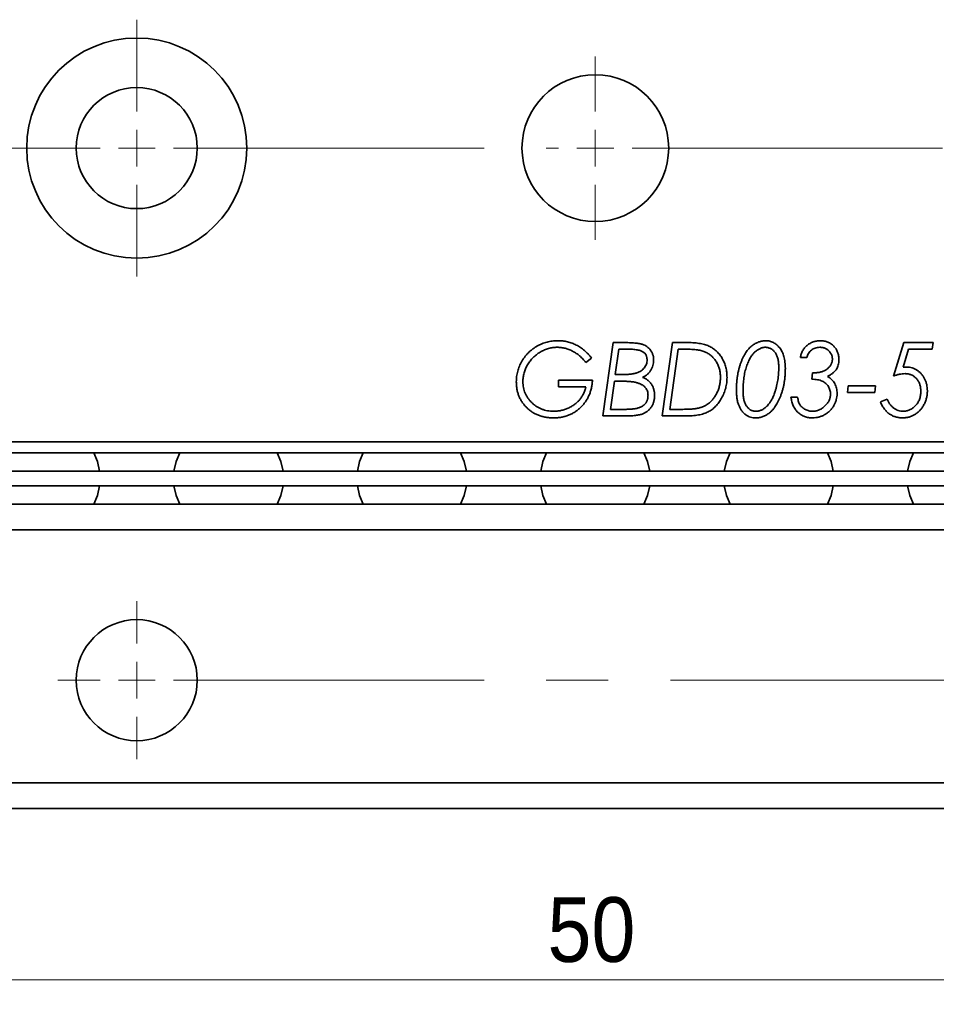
# Model space of a CAD drawing. Header units: millimetres. Extents: x 4 to 194, y 4 to 137.
# Tile 3 of 19: x 34 to 59, y 33 to 60. Entities that reach past the tile are written whole.
import ezdxf

# ---------------------------------------------------------------- set-up
doc = ezdxf.new("R2010")
doc.units = ezdxf.units.MM
doc.header["$LTSCALE"] = 0.666667
doc.linetypes.add('CENTERX2', pattern=[20.32, 12.7, -2.54, 2.54, -2.54])
doc.styles.add('SLDTEXTSTYLE1', font='GOTHIC.TTF', dxfattribs={"width": 0.913})
doc.dimstyles.new('SLDDIMSTYLE0', dxfattribs={"dimtxt": 1.763889, "dimasz": 1.666667, "dimexe": 0, "dimexo": 0.0625, "dimgap": 0.440972, "dimtad": 1, "dimrnd": 1e-09, "dimzin": 12, "dimdsep": 46, "dimtxsty": 'SLDTEXTSTYLE1', "dimsah": 1, "dimcen": 0.09, "dimadec": 0, "dimazin": 3, "dimtfac": 1, "dimtofl": 0, "dimtmove": 0, "dimatfit": 3, "dimfxl": 0, "dimfrac": 2, "dimtolj": 1, "dimtzin": 12, "dimarcsym": 0})

# ---------------------------------------------------------------- blocks, each defined once
blk = doc.blocks.new('_D_2')
at = {"color": 114, "linetype": 'Continuous', "lineweight": 18}
for p, q in [((24.994, 38.348), (24.994, 32.982)), ((74.994, 38.348), (74.994, 32.982)), ((24.994, 33.648), (74.994, 33.648))]:
    blk.add_line(p, q, dxfattribs=at)
for points in [[(24.994, 33.648), (26.66, 33.382), (26.66, 33.915)], [(74.994, 33.648), (73.327, 33.915), (73.327, 33.382)]]:
    blk.add_solid(points, dxfattribs=at)
at = {"color": 114, "linetype": 'Continuous', "lineweight": 18, "insert": (48.69, 35.901), "char_height": 1.7639, "attachment_point": 1, "style": 'SLDTEXTSTYLE1'}
blk.add_mtext('50', dxfattribs=at)
blk = doc.blocks.new('SW_CENTERMARKSYMBOL_1')
at = {"color": 0, "linetype": 'Continuous', "lineweight": 18}
for p, q in [((0, 1), (0, 3.5)), ((25, 1), (25, 3.5)), ((12.5, 1), (12.5, 2.5)), ((0, 0), (0, 0.5)), ((12.5, 0), (12.5, 0.5)), ((25, 0), (25, 0.5)), ((-1, 0), (-3.5, 0)), ((0, 0), (-0.5, 0)), ((0, 0), (0, -0.5)), ((0, 0), (0.5, 0)), ((12.5, 0), (12, 0)), ((12.5, 0), (12.5, -0.5)), ((12.5, 0), (13, 0)), ((25, 0), (24.5, 0)), ((25, 0), (25, -0.5)), ((25, 0), (25.5, 0)), ((26, 0), (28.5, 0)), ((0, -1), (0, -3.5)), ((12.5, -1), (12.5, -2.5)), ((25, -1), (25, -3.5))]:
    blk.add_line(p, q, dxfattribs=at)
at = {"color": 0, "linetype": 'CENTERX2', "lineweight": 18}
for p, q in [((1, 0), (11.5, 0)), ((13.5, 0), (24, 0))]:
    blk.add_line(p, q, dxfattribs=at)
blk = doc.blocks.new('SW_CENTERMARKSYMBOL_2')
at = {"color": 0, "linetype": 'Continuous', "lineweight": 18}
for p, q in [((0, 1), (0, 2.15)), ((25, 1), (25, 2.15)), ((0, 0), (0, 0.5)), ((25, 0), (25, 0.5)), ((-1, 0), (-2.15, 0)), ((0, 0), (-0.5, 0)), ((0, 0), (0, -0.5)), ((0, 0), (0.5, 0)), ((25, 0), (24.5, 0)), ((25, 0), (25, -0.5)), ((25, 0), (25.5, 0)), ((26, 0), (27.15, 0)), ((0, -1), (0, -2.15)), ((25, -1), (25, -2.15))]:
    blk.add_line(p, q, dxfattribs=at)
at = {"color": 0, "linetype": 'CENTERX2', "lineweight": 18}
blk.add_line((1, 0), (24, 0), dxfattribs=at)

msp = doc.modelspace()

# ---------------------------------------------------------------- linework, layer by layer
at = {"color": 7, "linetype": 'Continuous', "lineweight": 35}
for p, q in [((50.1989372, 49.014945), (50.4793859, 51.0149453)), ((50.4793859, 51.0149453), (50.7454116, 51.0149453)), ((51.8143218, 49.014945), (52.0947705, 51.0149453)), ((52.0947705, 51.0149453), (52.5102354, 51.0149453)), ((58.1192101, 50.0994804), (58.4040654, 51.0149453)), ((58.4040654, 51.0149453), (59.1989371, 51.0149453)), ((59.1989371, 51.0149453), (59.1732959, 50.835458)), ((50.6348347, 50.835458), (50.5382801, 50.1483585)), ((52.2502192, 50.835458), (52.0202512, 49.1944323)), ((52.4473346, 50.835458), (52.2502192, 50.835458)), ((58.5342736, 50.835458), (58.3808279, 50.3414678)), ((59.1732959, 50.835458), (58.5342736, 50.835458)), ((49.8912449, 50.5938716), (49.7317898, 50.4764835)), ((55.7630399, 50.6046889), (55.5835526, 50.6046889)), ((55.8912448, 50.0149451), (55.9128794, 50.1944324)), ((55.9128794, 50.1944324), (55.9657641, 50.1928296)), ((48.993809, 49.989304), (49.9168859, 49.989304)), ((48.993809, 49.8098172), (48.993809, 49.989304)), ((50.5122385, 49.9636633), (50.4048667, 49.1944323)), ((50.6901231, 49.9636633), (50.5122385, 49.9636633)), ((49.7373988, 49.8098172), (48.993809, 49.8098172)), ((56.8656038, 49.6559706), (56.8884403, 49.8354579)), ((57.6103955, 49.6559706), (56.8656038, 49.6559706)), ((56.8884403, 49.8354579), (57.6348348, 49.8354579)), ((57.6348348, 49.8354579), (57.6103955, 49.6559706)), ((55.3271423, 49.5277657), (55.5066296, 49.5277657)), ((57.7630398, 49.396756), (57.9469341, 49.4764838)), ((50.4048667, 49.1944323), (50.6929276, 49.1944323)), ((52.0202512, 49.1944323), (52.1957322, 49.1944323)), ((50.7770622, 49.014945), (50.1989372, 49.014945)), ((52.4317098, 49.014945), (51.8143218, 49.014945)), ((25.2938081, 48.3149448), (74.6938099, 48.3149448)), ((74.6938099, 48.0149453), (25.2938081, 48.0149453)), ((67.0538095, 47.5149452), (32.9338086, 47.5149452)), ((67.0538095, 47.114945), (32.9338086, 47.114945)), ((25.6938093, 46.6149449), (74.2938087, 46.6149449)), ((74.2938087, 45.9149451), (25.6938093, 45.9149451)), ((25.6938093, 39.0149447), (74.2938087, 39.0149447)), ((74.2938087, 38.3149459), (25.6938093, 38.3149459))]:
    msp.add_line(p, q, dxfattribs=at)
at = {"color": 7, "linetype": 'Continuous', "lineweight": 35, "flags": 128}
for points in [[(36.4804162, 47.5149452), (36.4203934, 47.7784704), (36.3204588, 48.0149453)], [(38.6671588, 48.0149453), (38.5672242, 47.7784704), (38.5072023, 47.5149452)], [(41.4804161, 47.5149452), (41.4203933, 47.7784704), (41.3204587, 48.0149453)], [(43.6671592, 48.0149453), (43.5672241, 47.7784704), (43.5072022, 47.5149452)], [(46.4804158, 47.5149452), (46.4203937, 47.7784704), (46.320459, 48.0149453)], [(48.6671591, 48.0149453), (48.5672242, 47.7784704), (48.5072021, 47.5149452)], [(51.4804159, 47.5149452), (51.4203938, 47.7784704), (51.3204589, 48.0149453)], [(53.667159, 48.0149453), (53.5672243, 47.7784704), (53.5072022, 47.5149452)], [(56.4804158, 47.5149452), (56.4203939, 47.7784704), (56.3204588, 48.0149453)], [(58.6671593, 48.0149453), (58.5672247, 47.7784704), (58.5072019, 47.5149452)], [(36.3204588, 46.6149449), (36.4203934, 46.8514198), (36.4804162, 47.114945)], [(38.5072023, 47.114945), (38.5672242, 46.8514198), (38.6671588, 46.6149449)], [(41.3204587, 46.6149449), (41.4203933, 46.8514198), (41.4804161, 47.114945)], [(43.5072022, 47.114945), (43.5672241, 46.8514198), (43.6671592, 46.6149449)], [(46.320459, 46.6149449), (46.4203937, 46.8514198), (46.4804158, 47.114945)], [(48.5072021, 47.114945), (48.5672242, 46.8514198), (48.6671591, 46.6149449)], [(51.3204589, 46.6149449), (51.4203938, 46.8514198), (51.4804159, 47.114945)], [(53.5072022, 47.114945), (53.5672243, 46.8514198), (53.667159, 46.6149449)], [(56.3204588, 46.6149449), (56.4203939, 46.8514198), (56.4804158, 47.114945)], [(58.5072019, 47.114945), (58.5672247, 46.8514198), (58.6671593, 46.6149449)]]:
    msp.add_lwpolyline(points, dxfattribs=at)
at = {"color": 7, "linetype": 'Continuous', "lineweight": 35}
for centre, radius in [((37.493809, 56.3149452), 3), ((49.993809, 56.3149452), 2), ((37.493809, 56.3149452), 1.65), ((37.493809, 41.8149452), 1.65)]:
    msp.add_circle(centre, radius, dxfattribs=at)
for points, knots in [([(47.8399628, 49.9436311), (47.840469, 49.9684832), (47.8414751, 50.017879), (47.8481886, 50.0912943), (47.8605333, 50.1633428), (47.8768112, 50.2341653), (47.8977916, 50.3039031), (47.923341, 50.372359), (47.9539867, 50.4394961), (47.9891231, 50.5048924), (48.0282952, 50.5680691), (48.0710805, 50.6283036), (48.1178439, 50.6847759), (48.1674588, 50.7384658), (48.2212806, 50.7879952), (48.2784024, 50.8341294), (48.3386158, 50.8773568), (48.4025253, 50.9162624), (48.4688009, 50.9513279), (48.536437, 50.9824765), (48.6057982, 51.008026), (48.676133, 51.0293567), (48.7479123, 51.0457387), (48.820913, 51.0579911), (48.8953911, 51.0647044), (48.9454528, 51.0657184), (48.9705718, 51.0662272)], [0, 0, 0, 0, 0.0420977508, 0.0836732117, 0.1247303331, 0.1658304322, 0.2066951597, 0.2479983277, 0.2895041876, 0.3316068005, 0.3736656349, 0.4153462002, 0.4566493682, 0.4977836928, 0.5390837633, 0.5804191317, 0.622099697, 0.6645436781, 0.7070454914, 0.7490568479, 0.7905719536, 0.8321517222, 0.873472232, 0.9151988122, 0.9574500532, 1, 1, 1, 1]), ([(48.9705718, 51.0662272), (48.9932835, 51.0657795), (49.0382307, 51.0648933), (49.1050091, 51.0597249), (49.170456, 51.0505522), (49.2343208, 51.0371904), (49.2970212, 51.0208169), (49.3581283, 51.000341), (49.4179602, 50.9763157), (49.4762065, 50.9484574), (49.5332764, 50.9173707), (49.5884383, 50.8817619), (49.642848, 50.8433336), (49.6955928, 50.8009538), (49.7467308, 50.754432), (49.7965271, 50.704503), (49.8454343, 50.6511965), (49.8758369, 50.6131523), (49.8912449, 50.5938714)], [0, 0, 0, 0, 0.0634440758, 0.1255581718, 0.1869658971, 0.2479084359, 0.3077181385, 0.3678804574, 0.4278005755, 0.4877032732, 0.5481402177, 0.6091956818, 0.6709908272, 0.7341436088, 0.7980564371, 0.864001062, 0.9310755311, 1, 1, 1, 1]), ([(50.7454116, 51.0149452), (50.7767961, 51.014768), (50.8367674, 51.0144295), (50.9227921, 51.0125304), (51.0009509, 51.0090554), (51.0712078, 51.0038193), (51.1335337, 50.9977272), (51.1877737, 50.989627), (51.2343255, 50.9808683), (51.2852711, 50.9666462), (51.3407924, 50.9433075), (51.4012163, 50.9081216), (51.4539074, 50.8628867), (51.4921538, 50.8190863), (51.5185012, 50.7806484), (51.5359355, 50.7502454), (51.5508728, 50.7185612), (51.5627702, 50.6853838), (51.5720372, 50.6509285), (51.5788581, 50.6153272), (51.5829676, 50.5783437), (51.5833558, 50.5532836), (51.5835526, 50.5405862)], [0, 0, 0, 0, 0.0856819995, 0.1637257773, 0.2348967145, 0.2992395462, 0.3560514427, 0.4058084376, 0.448924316, 0.4852830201, 0.5500120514, 0.6127895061, 0.6753909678, 0.7387050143, 0.770964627, 0.8024843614, 0.834289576, 0.8664666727, 0.8985713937, 0.9316066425, 0.9653465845, 1, 1, 1, 1]), ([(52.5102353, 51.0149452), (52.5421612, 51.0146941), (52.6041888, 51.0142064), (52.6942695, 51.0088336), (52.7786361, 51.0005948), (52.8572625, 50.9890106), (52.9302912, 50.9745314), (52.997419, 50.9559521), (53.0589927, 50.9347072), (53.1149153, 50.9089633), (53.1667846, 50.8801588), (53.2159535, 50.8480833), (53.2622097, 50.8119212), (53.3063563, 50.7726421), (53.3469488, 50.7289203), (53.3862309, 50.6825781), (53.42213, 50.6318979), (53.4553085, 50.5779537), (53.4851805, 50.5211655), (53.5119197, 50.4623415), (53.5336127, 50.4011993), (53.5524928, 50.3384942), (53.5662675, 50.2734617), (53.5762391, 50.2065659), (53.5824516, 50.1376587), (53.5831818, 50.09108), (53.5835526, 50.0674291)], [0, 0, 0, 0, 0.0586648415, 0.1139776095, 0.1657739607, 0.21440099, 0.2599820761, 0.302494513, 0.3423147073, 0.3795458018, 0.415469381, 0.4512745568, 0.4873077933, 0.5232816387, 0.5597402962, 0.5968514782, 0.6348535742, 0.6737470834, 0.713159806, 0.7527067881, 0.792378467, 0.8322945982, 0.8729708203, 0.9144135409, 0.9565424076, 1, 1, 1, 1]), ([(53.8399628, 49.7136631), (53.8403608, 49.7490609), (53.8411437, 49.8186994), (53.8469293, 49.9214662), (53.8559284, 50.0208017), (53.8690511, 50.1166832), (53.88654, 50.2089556), (53.9067033, 50.2981161), (53.9310722, 50.3838851), (53.9595615, 50.4657217), (53.9905859, 50.5429415), (54.0235121, 50.6150541), (54.0581004, 50.6815843), (54.0949988, 50.7421542), (54.133485, 50.7970665), (54.1740267, 50.846021), (54.2161298, 50.8896929), (54.260316, 50.927433), (54.3059311, 50.9596752), (54.3514553, 50.9886078), (54.3982325, 51.012055), (54.4451069, 51.0319206), (54.4926814, 51.047339), (54.5408682, 51.0579196), (54.5894693, 51.0652935), (54.6221205, 51.0659161), (54.6384404, 51.0662272)], [0, 0, 0, 0, 0.0612829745, 0.1205625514, 0.1781500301, 0.2339347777, 0.2880357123, 0.3407025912, 0.392153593, 0.4423150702, 0.4906606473, 0.5361842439, 0.5795178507, 0.6204011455, 0.6588913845, 0.6955118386, 0.7303395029, 0.7637946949, 0.7959411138, 0.826993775, 0.8570846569, 0.8864134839, 0.9150767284, 0.9435162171, 0.9717680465, 1, 1, 1, 1]), ([(54.6384404, 51.0662272), (54.6570432, 51.0656053), (54.6936801, 51.0643806), (54.7473431, 51.0548566), (54.7987885, 51.0396229), (54.8478051, 51.0179281), (54.8943003, 50.9896537), (54.9390523, 50.9561611), (54.98067, 50.9154098), (55.0203421, 50.8695953), (55.0564641, 50.8179191), (55.0876295, 50.7605403), (55.1146775, 50.6983079), (55.1360981, 50.6305749), (55.1528342, 50.5579449), (55.1647423, 50.4801448), (55.1720015, 50.3972956), (55.1728571, 50.3402809), (55.1732962, 50.3110189)], [0, 0, 0, 0, 0.0539204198, 0.1061926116, 0.1575311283, 0.2092001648, 0.2611384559, 0.3150477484, 0.3709229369, 0.429689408, 0.4906050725, 0.5533485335, 0.6187442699, 0.6870850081, 0.7590443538, 0.8346861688, 0.9151547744, 1, 1, 1, 1]), ([(55.5835526, 50.6046887), (55.5864888, 50.6215706), (55.592274, 50.6548327), (55.6054569, 50.7030624), (55.6230121, 50.7486215), (55.643564, 50.7920654), (55.6687727, 50.8326178), (55.6971144, 50.8710032), (55.730046, 50.9062591), (55.7658073, 50.9393614), (55.8043704, 50.9694224), (55.8455737, 50.9949488), (55.8881524, 51.0172624), (55.9326606, 51.0353733), (55.9790628, 51.0488288), (56.0268421, 51.0589523), (56.0764469, 51.0651222), (56.1101109, 51.0658548), (56.1272225, 51.0662272)], [0, 0, 0, 0, 0.0658315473, 0.1297073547, 0.1917611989, 0.2532821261, 0.3141076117, 0.3749785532, 0.4363644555, 0.4992008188, 0.5621314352, 0.6239343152, 0.6852257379, 0.7466995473, 0.8082482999, 0.870657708, 0.9342545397, 1, 1, 1, 1]), ([(56.1272225, 51.0662272), (56.1452746, 51.0657585), (56.1807085, 51.0648385), (56.2325972, 51.0578086), (56.2820829, 51.046844), (56.3290621, 51.0305804), (56.3734118, 51.0097281), (56.4156242, 50.9846122), (56.4554289, 50.9550054), (56.4918928, 50.9204378), (56.5256112, 50.883046), (56.5551314, 50.8424755), (56.5792872, 50.7988845), (56.600249, 50.7534316), (56.6156812, 50.7049426), (56.6269882, 50.6540079), (56.6332939, 50.6004389), (56.6343146, 50.5639724), (56.6348346, 50.5453939)], [0, 0, 0, 0, 0.0663947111, 0.1303239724, 0.192303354, 0.2525906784, 0.3128159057, 0.3723051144, 0.4330332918, 0.4949093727, 0.5568478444, 0.6180768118, 0.6790192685, 0.7399320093, 0.8019269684, 0.8658241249, 0.9316418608, 1, 1, 1, 1]), ([(48.9561487, 50.88674), (48.9362377, 50.8863419), (48.8964591, 50.8855466), (48.8370996, 50.8795192), (48.7784488, 50.8687841), (48.7201, 50.8549907), (48.6624768, 50.836391), (48.6054511, 50.8139459), (48.5491956, 50.7872885), (48.493735, 50.7570445), (48.4401722, 50.7231997), (48.3889738, 50.686817), (48.3413407, 50.6471359), (48.295687, 50.6057172), (48.2538316, 50.5606937), (48.2147113, 50.5132289), (48.1787597, 50.4630608), (48.1454528, 50.4107741), (48.1159617, 50.3565123), (48.0903785, 50.301022), (48.0679293, 50.2449036), (48.0505888, 50.1872891), (48.0362285, 50.1289242), (48.0269707, 50.0693886), (48.0205379, 50.0090764), (48.0198145, 49.9684881), (48.01945, 49.9480381)], [0, 0, 0, 0, 0.0407102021, 0.0813314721, 0.1218268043, 0.1625589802, 0.2038385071, 0.2455207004, 0.2877855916, 0.3310452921, 0.3746081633, 0.4172716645, 0.4593677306, 0.5013040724, 0.543226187, 0.5849378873, 0.6269985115, 0.6693462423, 0.7116252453, 0.7531640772, 0.7942380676, 0.8350936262, 0.8760912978, 0.9170334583, 0.9581981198, 1, 1, 1, 1]), ([(49.7317898, 50.4764836), (49.7190036, 50.4926494), (49.6936586, 50.5246937), (49.6530054, 50.569911), (49.6110978, 50.6125317), (49.5670599, 50.6517757), (49.5219804, 50.6889161), (49.4746871, 50.7223776), (49.4258124, 50.7530396), (49.3757019, 50.7809478), (49.3244236, 50.8057089), (49.2728806, 50.8274807), (49.2208373, 50.8453839), (49.1686995, 50.8609343), (49.1159259, 50.8725046), (49.0628829, 50.8802449), (49.0096915, 50.8859771), (48.9740596, 50.8864848), (48.9561487, 50.88674)], [0, 0, 0, 0, 0.0680128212, 0.1348165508, 0.200581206, 0.2651894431, 0.329417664, 0.3932620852, 0.4562440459, 0.5197773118, 0.582467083, 0.6441083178, 0.7043290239, 0.7640280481, 0.8235983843, 0.8824451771, 0.9409093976, 1, 1, 1, 1]), ([(50.7966936, 50.8394644), (50.7852091, 50.8393066), (50.7609049, 50.8389728), (50.7224247, 50.8389592), (50.679979, 50.8368757), (50.6503274, 50.8359445), (50.6348346, 50.835458)], [0, 0, 0, 0, 0.2128038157, 0.45034909, 0.7128111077, 1, 1, 1, 1]), ([(51.4040654, 50.5425894), (51.4036271, 50.554889), (51.4027798, 50.5786677), (51.3977798, 50.6132118), (51.3881746, 50.6450404), (51.376259, 50.6749458), (51.3592016, 50.7017534), (51.3391401, 50.726214), (51.3157118, 50.7486384), (51.2876894, 50.7682827), (51.2536471, 50.7855128), (51.2121384, 50.7999989), (51.162577, 50.8120718), (51.1051889, 50.8224242), (51.0396336, 50.830229), (50.9659775, 50.8356752), (50.8840595, 50.8387462), (50.8267443, 50.8392174), (50.7966936, 50.8394644)], [0, 0, 0, 0, 0.0481864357, 0.0931578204, 0.136189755, 0.1781500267, 0.2187856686, 0.2600359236, 0.301839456, 0.3453706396, 0.3935542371, 0.4507927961, 0.5171326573, 0.5931468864, 0.6790341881, 0.7755431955, 0.8823159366, 1, 1, 1, 1]), ([(52.9954116, 50.7581343), (52.9808284, 50.7644331), (52.9499437, 50.777773), (52.898492, 50.7928116), (52.8405179, 50.8065634), (52.7752785, 50.8170478), (52.7032232, 50.8253619), (52.6240973, 50.8312301), (52.5380469, 50.8348336), (52.4783214, 50.8352447), (52.4473346, 50.835458)], [0, 0, 0, 0, 0.0854492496, 0.1809675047, 0.2880465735, 0.4061272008, 0.5364205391, 0.6784686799, 0.8331837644, 1, 1, 1, 1]), ([(53.4040654, 50.0634227), (53.4038069, 50.0833344), (53.4032976, 50.1225608), (53.3977984, 50.1803403), (53.3896061, 50.2361942), (53.3775035, 50.290146), (53.3618679, 50.3421898), (53.3429922, 50.3923807), (53.3210394, 50.4407303), (53.295136, 50.4866577), (53.2670951, 50.5307568), (53.235425, 50.5716442), (53.2020282, 50.6102324), (53.1656915, 50.6455508), (53.1271279, 50.6782661), (53.0857331, 50.7077817), (53.0419696, 50.7349866), (53.0110367, 50.7503658), (52.9954116, 50.7581343)], [0, 0, 0, 0, 0.0700388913, 0.137978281, 0.2040342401, 0.2685582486, 0.3323336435, 0.3950846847, 0.4571119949, 0.5189539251, 0.5804736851, 0.6408102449, 0.7007502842, 0.7598967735, 0.8189180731, 0.8785126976, 0.9386329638, 1, 1, 1, 1]), ([(54.6248186, 50.88674), (54.6139761, 50.8863286), (54.5921511, 50.8855003), (54.5592878, 50.879478), (54.5259331, 50.8703698), (54.4920541, 50.8568701), (54.4578943, 50.8396004), (54.4230204, 50.8189539), (54.3878497, 50.7944103), (54.3521661, 50.7661658), (54.3172127, 50.7331629), (54.2835545, 50.6953894), (54.2513642, 50.6526685), (54.2210295, 50.6046684), (54.1917369, 50.5517539), (54.1642772, 50.49359), (54.1382666, 50.4305917), (54.1139469, 50.362948), (54.0914634, 50.2912765), (54.0724071, 50.2156499), (54.0558538, 50.1368247), (54.0429919, 50.0543945), (54.0317848, 49.968821), (54.0250019, 49.8797486), (54.0203917, 49.7874299), (54.0197678, 49.7247536), (54.01945, 49.6928298)], [0, 0, 0, 0, 0.02231625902, 0.04492037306, 0.06860431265, 0.09342170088, 0.11986185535, 0.14735632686, 0.17680037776, 0.20810774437, 0.2409832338, 0.27564892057, 0.31216722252, 0.35099481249, 0.39247396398, 0.43663126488, 0.48335784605, 0.53276510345, 0.58460269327, 0.63795847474, 0.69329150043, 0.7503893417, 0.80970286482, 0.87095008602, 0.93426915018, 1, 1, 1, 1]), ([(54.993809, 50.3442721), (54.9935136, 50.366182), (54.9929417, 50.4085891), (54.9882051, 50.4701648), (54.9798477, 50.5274486), (54.9682775, 50.5806265), (54.9535996, 50.6296061), (54.9355944, 50.6743231), (54.9143266, 50.7148887), (54.8894579, 50.7508629), (54.8620692, 50.7825746), (54.8331301, 50.8103824), (54.8027867, 50.8343417), (54.770271, 50.8532236), (54.7363124, 50.8682887), (54.7006669, 50.8790337), (54.6632665, 50.8857535), (54.6378016, 50.8864069), (54.6248186, 50.88674)], [0, 0, 0, 0, 0.0893906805, 0.1730168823, 0.2517737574, 0.3254163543, 0.3948845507, 0.460150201, 0.5218206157, 0.5813723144, 0.6381704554, 0.6925107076, 0.7449376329, 0.7954962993, 0.8455117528, 0.896190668, 0.9470742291, 1, 1, 1, 1]), ([(56.1127994, 50.88674), (56.0912141, 50.8858643), (56.0490044, 50.8841519), (55.9881024, 50.8693104), (55.9318613, 50.8449243), (55.8810974, 50.8113416), (55.8372048, 50.7696967), (55.8021163, 50.7208534), (55.7767055, 50.6652318), (55.7676707, 50.6252052), (55.7630398, 50.6046887)], [0, 0, 0, 0, 0.1319674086, 0.2580600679, 0.3810626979, 0.5055260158, 0.6286725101, 0.7493499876, 0.8715241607, 1, 1, 1, 1]), ([(56.4553475, 50.5654259), (56.4550061, 50.5765214), (56.4543372, 50.5982672), (56.4500506, 50.630317), (56.44179, 50.6608267), (56.4310367, 50.6901085), (56.4173696, 50.7182348), (56.3998725, 50.744546), (56.3797932, 50.770032), (56.3566277, 50.7938274), (56.3313696, 50.8156696), (56.3042996, 50.8345776), (56.2760581, 50.8507779), (56.2463283, 50.8641394), (56.2148238, 50.8740803), (56.1819643, 50.8812298), (56.1477797, 50.8857661), (56.1245656, 50.8864124), (56.1127994, 50.88674)], [0, 0, 0, 0, 0.0636076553, 0.1246630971, 0.1848194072, 0.244398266, 0.3032796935, 0.363577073, 0.4251438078, 0.4890226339, 0.5536175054, 0.6162644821, 0.6779785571, 0.7400004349, 0.8026988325, 0.8669617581, 0.9325691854, 1, 1, 1, 1]), ([(50.6889212, 50.1431503), (50.7130939, 50.1433361), (50.7597117, 50.1436944), (50.8270522, 50.1455226), (50.8892877, 50.1492759), (50.9462552, 50.153723), (50.9979358, 50.16033), (51.0444035, 50.1676216), (51.0857187, 50.1768431), (51.1331119, 50.1903299), (51.1857621, 50.2117777), (51.2418477, 50.2443127), (51.2908062, 50.2830441), (51.3312765, 50.3282662), (51.3639146, 50.3776013), (51.3868387, 50.4305372), (51.4018191, 50.4856766), (51.4033131, 50.5235295), (51.4040654, 50.5425894)], [0, 0, 0, 0, 0.0786513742, 0.151681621, 0.2191443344, 0.2814978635, 0.3375481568, 0.3886231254, 0.4344800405, 0.475185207, 0.5488538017, 0.6187574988, 0.6855310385, 0.7510616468, 0.8154177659, 0.8770954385, 0.9381145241, 1, 1, 1, 1]), ([(51.5835526, 50.5405862), (51.5826095, 50.5141916), (51.5807586, 50.4623896), (51.564447, 50.3871444), (51.5388422, 50.31592), (51.5021954, 50.2503627), (51.457762, 50.1906315), (51.4043095, 50.1403619), (51.3447429, 50.0974322), (51.3000452, 50.0774996), (51.2774628, 50.0674291)], [0, 0, 0, 0, 0.1321029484, 0.2592653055, 0.3839458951, 0.5100280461, 0.6342175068, 0.7553740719, 0.8764086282, 1, 1, 1, 1]), ([(55.9657641, 50.1928298), (55.9835388, 50.193096), (56.0183674, 50.1936177), (56.069405, 50.1989276), (56.1178758, 50.207702), (56.1637082, 50.2197034), (56.2068593, 50.2348342), (56.2472352, 50.2538148), (56.284956, 50.2763884), (56.3200376, 50.3017767), (56.3515978, 50.3297927), (56.3793644, 50.3593466), (56.4028415, 50.3905217), (56.4222332, 50.422773), (56.436701, 50.456731), (56.4476846, 50.4915491), (56.4543265, 50.5280477), (56.4550038, 50.5528453), (56.4553475, 50.5654259)], [0, 0, 0, 0, 0.0778926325, 0.1526261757, 0.2246201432, 0.2936271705, 0.360097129, 0.4247798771, 0.4888317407, 0.5525295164, 0.6143184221, 0.6735474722, 0.7299795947, 0.7850968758, 0.8380580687, 0.8913835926, 0.9448951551, 1, 1, 1, 1]), ([(56.6348346, 50.5453939), (56.6339988, 50.5211661), (56.6323746, 50.4740887), (56.6195281, 50.406255), (56.5976786, 50.3439712), (56.572127, 50.2964778), (56.5467173, 50.2614098), (56.5245362, 50.235753), (56.4992997, 50.2105006), (56.4707268, 50.1860551), (56.4388794, 50.1624203), (56.4039892, 50.1393649), (56.3662842, 50.1161728), (56.3393914, 50.1022464), (56.3255398, 50.0950734)], [0, 0, 0, 0, 0.1249665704, 0.2428255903, 0.3546402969, 0.4644210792, 0.5196994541, 0.5778542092, 0.6392544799, 0.7037628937, 0.7717133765, 0.843771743, 0.9195314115, 1, 1, 1, 1]), ([(55.1732962, 50.3110189), (55.1729365, 50.2769538), (55.1722263, 50.2097046), (55.1658326, 50.110158), (55.1566604, 50.0131737), (55.1423481, 49.9189977), (55.1248765, 49.8273712), (55.1032555, 49.7384411), (55.0776615, 49.6521633), (55.0480453, 49.5692413), (55.0158569, 49.4907443), (54.9823128, 49.4172703), (54.9465783, 49.3501614), (54.9099931, 49.2883601), (54.8708162, 49.2331633), (54.8311476, 49.1829508), (54.7887071, 49.1396888), (54.7453549, 49.1016829), (54.7005816, 49.0692534), (54.6552723, 49.0409529), (54.6090212, 49.0174665), (54.5624119, 48.9972931), (54.5144751, 48.9826928), (54.4659909, 48.9719298), (54.4167089, 48.9645678), (54.3835257, 48.9639662), (54.3668058, 48.9636631)], [0, 0, 0, 0, 0.059076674, 0.1166255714, 0.1729547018, 0.2279878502, 0.2817736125, 0.3346945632, 0.386654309, 0.4377912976, 0.4873430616, 0.5337729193, 0.5778097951, 0.6191624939, 0.658233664, 0.6951317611, 0.7300216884, 0.7631858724, 0.7950143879, 0.8258035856, 0.8557419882, 0.8849097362, 0.9137751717, 0.9424915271, 0.9710232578, 1, 1, 1, 1]), ([(54.8896423, 49.66799), (54.8980151, 49.6944986), (54.9148277, 49.7477278), (54.9359946, 49.8290092), (54.9533667, 49.9117128), (54.9685728, 49.9955389), (54.9793885, 50.0809006), (54.9880899, 50.1674404), (54.9928673, 50.2554086), (54.9934933, 50.3144859), (54.993809, 50.3442721)], [0, 0, 0, 0, 0.1213601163, 0.2436912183, 0.3665132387, 0.4902700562, 0.6155327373, 0.7420699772, 0.8699541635, 1, 1, 1, 1]), ([(58.3808282, 50.3414676), (58.3912457, 50.3423892), (58.411009, 50.3441377), (58.4391492, 50.3468311), (58.4641515, 50.3479671), (58.4797859, 50.3481802), (58.4869981, 50.3482785)], [0, 0, 0, 0, 0.294798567, 0.559268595, 0.7966907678, 1, 1, 1, 1]), ([(58.4869981, 50.3482785), (58.5107205, 50.3472789), (58.5581471, 50.3452805), (58.6281233, 50.3289524), (58.6962109, 50.3024081), (58.7620357, 50.2661736), (58.8234898, 50.2200514), (58.8795182, 50.1655459), (58.9281113, 50.1019372), (58.9694851, 50.0307885), (59.0028929, 49.9538489), (59.027717, 49.872633), (59.0423707, 49.7876455), (59.0441769, 49.7297449), (59.0450911, 49.700442)], [0, 0, 0, 0, 0.0749819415, 0.1499067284, 0.2260121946, 0.3056219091, 0.3868244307, 0.4683866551, 0.5521311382, 0.6392294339, 0.7281580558, 0.8169028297, 0.9073361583, 1, 1, 1, 1]), ([(48.8571904, 48.9636631), (48.8202876, 48.9644559), (48.748105, 48.9660067), (48.6426238, 48.9797101), (48.5423393, 49.0010348), (48.4472936, 49.0316183), (48.3574904, 49.0708795), (48.2733334, 49.1193959), (48.1942767, 49.17616), (48.1213506, 49.2412656), (48.0555423, 49.3130239), (47.9979548, 49.3899997), (47.9486365, 49.4711078), (47.9088884, 49.5570623), (47.8777963, 49.6473986), (47.8560164, 49.7422077), (47.8423445, 49.8414698), (47.8407671, 49.9091306), (47.8399628, 49.9436311)], [0, 0, 0, 0, 0.0698689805, 0.1366648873, 0.2011129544, 0.2638276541, 0.3254415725, 0.3864019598, 0.4474755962, 0.5094648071, 0.5712301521, 0.6315834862, 0.6912748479, 0.7506879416, 0.8106023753, 0.8718977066, 0.934680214, 1, 1, 1, 1]), ([(48.01945, 49.9480381), (48.0200376, 49.9206129), (48.0211954, 49.8665744), (48.033533, 49.7872069), (48.051922, 49.7106342), (48.0791987, 49.6374827), (48.1133087, 49.5672901), (48.1552846, 49.5004533), (48.2050402, 49.4369202), (48.2613177, 49.3769067), (48.3234077, 49.3226125), (48.3890298, 49.2744219), (48.4581805, 49.2335943), (48.531096, 49.2010554), (48.6067407, 49.1742781), (48.6861728, 49.1568922), (48.7685553, 49.1449785), (48.8246944, 49.1437658), (48.853184, 49.1431503)], [0, 0, 0, 0, 0.0637312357, 0.1255758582, 0.1863656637, 0.2466007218, 0.3067460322, 0.3675858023, 0.4297749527, 0.4941529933, 0.5586358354, 0.6213170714, 0.6832668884, 0.7449826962, 0.8067641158, 0.869525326, 0.9337863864, 1, 1, 1, 1]), ([(49.9168859, 49.9893041), (49.9136298, 49.9519678), (49.9072454, 49.8787608), (49.887329, 49.7720467), (49.8594359, 49.6707469), (49.822925, 49.5748868), (49.7777179, 49.4847173), (49.7246461, 49.399666), (49.6631039, 49.3200228), (49.5935496, 49.2466628), (49.5177628, 49.1803925), (49.4368522, 49.1221888), (49.3512083, 49.073337), (49.2613383, 49.0327209), (49.1664999, 49.0020754), (49.0674586, 48.9795674), (48.9637315, 48.9660918), (48.8931545, 48.964483), (48.8571904, 48.9636631)], [0, 0, 0, 0, 0.06862539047, 0.13455692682, 0.19854335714, 0.2608813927, 0.32215171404, 0.38304231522, 0.44426035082, 0.50621651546, 0.56794232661, 0.62843450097, 0.68848774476, 0.74827928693, 0.80877987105, 0.87074231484, 0.93413385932, 1, 1, 1, 1]), ([(50.5382802, 50.1483586), (50.5616426, 50.1467935), (50.6117978, 50.1434334), (50.6620674, 50.1432489), (50.6889212, 50.1431503)], [0, 0, 0, 0, 0.4658033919, 1, 1, 1, 1]), ([(51.4297064, 49.5734387), (51.4290087, 49.5936673), (51.4276542, 49.6329327), (51.4151721, 49.6891339), (51.3938997, 49.73992), (51.3694378, 49.7779561), (51.3451288, 49.8050569), (51.324854, 49.8250986), (51.3008404, 49.842578), (51.2752766, 49.8604185), (51.2461459, 49.8755369), (51.2149061, 49.8906237), (51.1807225, 49.9041285), (51.1435706, 49.9166273), (51.1028371, 49.9279949), (51.0576894, 49.9373576), (51.008034, 49.9459824), (50.9534177, 49.9520151), (50.8942408, 49.9571812), (50.8304012, 49.9613793), (50.7618473, 49.9630882), (50.7145626, 49.9634672), (50.6901231, 49.9636631)], [0, 0, 0, 0, 0.0643191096, 0.1248487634, 0.181998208, 0.2388195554, 0.2677273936, 0.2977870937, 0.3293248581, 0.3620957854, 0.3968984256, 0.433591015, 0.4725009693, 0.5137632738, 0.5583096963, 0.6069929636, 0.6604463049, 0.7186481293, 0.7817937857, 0.8495060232, 0.9222160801, 1, 1, 1, 1]), ([(51.2774628, 50.0674291), (51.2900802, 50.0626469), (51.3149892, 50.0532057), (51.3509325, 50.036396), (51.3844077, 50.0166981), (51.4161438, 49.9948901), (51.445512, 49.9705114), (51.4732061, 49.9440311), (51.4977709, 49.9144165), (51.5211721, 49.8833794), (51.5419612, 49.8501466), (51.5599344, 49.8152626), (51.5754018, 49.7788954), (51.5876466, 49.7409107), (51.5973492, 49.7015503), (51.6040045, 49.6606823), (51.6087388, 49.6184216), (51.6090409, 49.5896115), (51.6091936, 49.5750413)], [0, 0, 0, 0, 0.0636292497, 0.1256161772, 0.1868691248, 0.2466237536, 0.3070288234, 0.3667170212, 0.4270432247, 0.4882670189, 0.54995883, 0.6116538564, 0.6731879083, 0.7361307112, 0.7996819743, 0.8641936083, 0.9313182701, 1, 1, 1, 1]), ([(53.5835526, 50.0674291), (53.5830567, 50.042175), (53.5820711, 49.9919767), (53.5752068, 49.9174073), (53.5634868, 49.8443803), (53.5475368, 49.7727205), (53.5265651, 49.7026582), (53.5014178, 49.6338908), (53.4710875, 49.5668592), (53.4369403, 49.5017313), (53.3995298, 49.4394813), (53.3593758, 49.3813925), (53.3174734, 49.3274033), (53.2727541, 49.2785076), (53.2263806, 49.2338196), (53.1776441, 49.1940334), (53.1269636, 49.1585593), (53.0735693, 49.1271728), (53.0154153, 49.1004272), (52.9515843, 49.0770902), (52.8807984, 49.0583387), (52.8037892, 49.04226), (52.7201678, 49.0299592), (52.6298977, 49.0214786), (52.5330167, 49.0155586), (52.4661744, 49.0151538), (52.4317096, 49.0149452)], [0, 0, 0, 0, 0.0426496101, 0.0847759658, 0.1263431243, 0.1674914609, 0.2086676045, 0.2497701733, 0.2910604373, 0.3328272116, 0.3739062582, 0.4136336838, 0.452030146, 0.4892315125, 0.5254433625, 0.5607050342, 0.5953686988, 0.6298358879, 0.6651537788, 0.7033270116, 0.7444728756, 0.7887074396, 0.8361391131, 0.8871289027, 0.9418022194, 1, 1, 1, 1]), ([(52.7325911, 49.2164676), (52.7649268, 49.2227696), (52.8277069, 49.235005), (52.9169846, 49.2635107), (52.9979226, 49.300612), (53.059871, 49.3379045), (53.1048973, 49.3729546), (53.1375556, 49.4018634), (53.1686835, 49.43404), (53.1989065, 49.4689932), (53.2277125, 49.5071946), (53.2553581, 49.5483417), (53.2811944, 49.5927543), (53.306652, 49.6391698), (53.3290493, 49.6881552), (53.3494743, 49.738396), (53.3659955, 49.7900635), (53.3801947, 49.8425476), (53.3910753, 49.8962017), (53.3985966, 49.9509333), (53.4030617, 50.0068579), (53.4037288, 50.0444511), (53.4040654, 50.0634227)], [0, 0, 0, 0, 0.083460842, 0.16203982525, 0.23687116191, 0.30874753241, 0.3447024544, 0.38138935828, 0.41921283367, 0.45809699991, 0.49844911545, 0.54041742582, 0.583669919, 0.62865363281, 0.67454528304, 0.72011995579, 0.76604530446, 0.81194694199, 0.85788850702, 0.90470965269, 0.95191106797, 1, 1, 1, 1]), ([(56.4040654, 49.6086952), (56.4033737, 49.6274402), (56.4020032, 49.6645808), (56.3910125, 49.7190452), (56.3721693, 49.7709603), (56.3466485, 49.820132), (56.3144093, 49.8655962), (56.2748947, 49.9051354), (56.2295015, 49.9393653), (56.177, 49.96711), (56.1171581, 49.9888257), (56.0493529, 50.0041864), (55.9730863, 50.0132401), (55.9194496, 50.0143575), (55.8912449, 50.0149452)], [0, 0, 0, 0, 0.07597712, 0.1505377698, 0.2242000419, 0.2992918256, 0.3745883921, 0.4492649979, 0.5250856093, 0.60431502, 0.6891282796, 0.7825324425, 0.885645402, 1, 1, 1, 1]), ([(56.3255398, 50.0950734), (56.3460653, 50.0811275), (56.386158, 50.053887), (56.4390247, 50.0058258), (56.4833826, 49.9532056), (56.5205173, 49.8968514), (56.5485448, 49.8355159), (56.5692158, 49.7701954), (56.5813431, 49.7003568), (56.5828056, 49.6524121), (56.5835526, 49.6279259)], [0, 0, 0, 0, 0.1330780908, 0.2599431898, 0.3820152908, 0.5017090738, 0.6210158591, 0.7427612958, 0.8686240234, 1, 1, 1, 1]), ([(58.4361167, 50.1687913), (58.4110913, 50.1678756), (58.3597984, 50.1659988), (58.2815854, 50.1523283), (58.2004659, 50.1309467), (58.1468084, 50.110168), (58.1192096, 50.0994804)], [0, 0, 0, 0, 0.22998902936, 0.471394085, 0.72811160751, 1, 1, 1, 1]), ([(58.8656039, 49.6900253), (58.8652021, 49.7072683), (58.8644121, 49.7411789), (58.8587151, 49.7907517), (58.8496195, 49.8379861), (58.8364914, 49.8826075), (58.8189377, 49.9245817), (58.7982675, 49.96429), (58.7736055, 50.0015228), (58.745222, 50.0357222), (58.7141195, 50.0668496), (58.6808233, 50.0944974), (58.6449267, 50.1171418), (58.6074245, 50.1364481), (58.567482, 50.1507113), (58.5254881, 50.161156), (58.4814653, 50.1677744), (58.4513644, 50.1684494), (58.4361167, 50.1687913)], [0, 0, 0, 0, 0.0717003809, 0.14100752, 0.207232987, 0.2715491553, 0.3340532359, 0.3961612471, 0.4574694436, 0.5194083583, 0.5806737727, 0.6402674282, 0.6989666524, 0.7568402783, 0.8153473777, 0.8748866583, 0.9366235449, 1, 1, 1, 1]), ([(48.853184, 49.1431503), (48.8875767, 49.1440672), (48.9562247, 49.1458975), (49.0576426, 49.163281), (49.1573062, 49.1895146), (49.2532317, 49.2272101), (49.3440744, 49.2731478), (49.4270334, 49.3267777), (49.5007025, 49.3878468), (49.5656626, 49.4560362), (49.6211088, 49.5327954), (49.6692396, 49.6170765), (49.7086316, 49.7101054), (49.7276626, 49.77607), (49.7373987, 49.809817)], [0, 0, 0, 0, 0.0861493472, 0.1719545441, 0.2572238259, 0.3441386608, 0.4297804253, 0.5120527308, 0.5912238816, 0.66913641, 0.7474821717, 0.8279988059, 0.9120054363, 1, 1, 1, 1]), ([(54.3668058, 48.9636631), (54.3421508, 48.9646443), (54.2938211, 48.9665678), (54.2236644, 48.9823009), (54.157986, 49.0077332), (54.1071716, 49.0372415), (54.0695698, 49.0659392), (54.0424912, 49.0900451), (54.0173333, 49.1171137), (53.9932738, 49.1464308), (53.9702568, 49.1781086), (53.9491178, 49.2128112), (53.9290992, 49.2499511), (53.9106663, 49.289825), (53.8936238, 49.3323405), (53.8793579, 49.3780521), (53.8673866, 49.4267892), (53.8574797, 49.4784197), (53.8494028, 49.532939), (53.8438603, 49.5904356), (53.8407196, 49.650994), (53.8402193, 49.6924255), (53.8399628, 49.7136631)], [0, 0, 0, 0, 0.0717743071, 0.1406947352, 0.2083290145, 0.2763338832, 0.3110430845, 0.346039, 0.3818242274, 0.4185923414, 0.4564979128, 0.4958055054, 0.5368909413, 0.5793678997, 0.6237330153, 0.6702505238, 0.7187580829, 0.7698869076, 0.8233747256, 0.879283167, 0.9381208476, 1, 1, 1, 1]), ([(54.01945, 49.6928298), (54.0197159, 49.6702486), (54.0202295, 49.6266342), (54.0253418, 49.563412), (54.03241, 49.5045532), (54.0438456, 49.4504102), (54.0576144, 49.4005312), (54.0752665, 49.355401), (54.0956332, 49.3144258), (54.1193901, 49.2782893), (54.1454588, 49.2465927), (54.1732732, 49.2190733), (54.2026181, 49.1957926), (54.2331925, 49.1762133), (54.2655341, 49.161218), (54.299534, 49.150907), (54.3348882, 49.1441635), (54.3590291, 49.1434901), (54.3712128, 49.1431503)], [0, 0, 0, 0, 0.0928083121, 0.1792539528, 0.260629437, 0.3363228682, 0.4065315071, 0.4731064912, 0.5352244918, 0.594306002, 0.6504714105, 0.7036572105, 0.7548446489, 0.8041943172, 0.8525849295, 0.9008601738, 0.949964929, 1, 1, 1, 1]), ([(54.3712128, 49.1431503), (54.3839262, 49.1435085), (54.4093822, 49.1442257), (54.4473021, 49.1509234), (54.4846965, 49.1618726), (54.52172, 49.176803), (54.558448, 49.1958711), (54.5949242, 49.2190193), (54.6305484, 49.2471488), (54.6662021, 49.2785185), (54.7006449, 49.3142765), (54.7334208, 49.3539383), (54.7643221, 49.3973367), (54.7930969, 49.4444599), (54.820414, 49.4949351), (54.845583, 49.549159), (54.8689307, 49.6070857), (54.8826245, 49.6473534), (54.8896423, 49.66799)], [0, 0, 0, 0, 0.0485029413, 0.0971183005, 0.1464923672, 0.1970500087, 0.2492693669, 0.3042884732, 0.3617050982, 0.4223795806, 0.485479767, 0.5510209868, 0.6186469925, 0.6886899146, 0.7616895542, 0.8376454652, 0.9167957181, 1, 1, 1, 1]), ([(59.0450911, 49.700442), (59.0447521, 49.6838731), (59.0440759, 49.650812), (59.0395925, 49.6017061), (59.0322862, 49.5533023), (59.0225097, 49.5057042), (59.0089715, 49.4589846), (58.9931241, 49.4130289), (58.974098, 49.3678087), (58.9523151, 49.3237699), (58.9278493, 49.281511), (58.9019395, 49.2414032), (58.87415, 49.2038954), (58.8444515, 49.1689445), (58.8128514, 49.1365647), (58.7795283, 49.1066528), (58.7440745, 49.0799245), (58.7072837, 49.0553303), (58.6687713, 49.0337873), (58.6292104, 49.0149064), (58.5883521, 48.9991108), (58.5463366, 48.986572), (58.5032525, 48.9757843), (58.4588839, 48.9687226), (58.4133525, 48.9647652), (58.3827054, 48.9640333), (58.3672064, 48.9636631)], [0, 0, 0, 0, 0.0445480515, 0.0888901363, 0.1324607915, 0.1761230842, 0.2194280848, 0.2631479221, 0.306761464, 0.3512428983, 0.3951569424, 0.4379829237, 0.4795639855, 0.5205752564, 0.5612027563, 0.6011308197, 0.6408451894, 0.6804815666, 0.7200316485, 0.7593823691, 0.7982584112, 0.8376729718, 0.8772116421, 0.9175892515, 0.9583229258, 1, 1, 1, 1]), ([(58.3836327, 49.1431503), (58.398747, 49.1436421), (58.428728, 49.1446176), (58.4731027, 49.1515324), (58.5162561, 49.1633704), (58.558593, 49.1794505), (58.5999146, 49.2002423), (58.6397326, 49.2263331), (58.6786654, 49.256531), (58.7164998, 49.2906238), (58.7518034, 49.3286992), (58.7821887, 49.3709637), (58.8081004, 49.4163437), (58.8294456, 49.4647502), (58.8452414, 49.51677), (58.8574904, 49.5714846), (58.8641764, 49.6297642), (58.8651195, 49.6695769), (58.8656039, 49.6900253)], [0, 0, 0, 0, 0.055877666, 0.1108401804, 0.1655826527, 0.2210661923, 0.2780414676, 0.336252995, 0.3967990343, 0.4600763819, 0.5243838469, 0.5883891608, 0.6520870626, 0.7173168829, 0.7835372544, 0.8527904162, 0.9243909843, 1, 1, 1, 1]), ([(51.6091936, 49.5750413), (51.609053, 49.5600697), (51.6087773, 49.5307247), (51.6039348, 49.4875424), (51.5973833, 49.4458656), (51.5877429, 49.4056732), (51.5752805, 49.3672918), (51.5604603, 49.3303121), (51.5422986, 49.295244), (51.5153758, 49.2507002), (51.4760167, 49.1997977), (51.4201458, 49.1476344), (51.3566873, 49.104707), (51.2976936, 49.0762887), (51.2444945, 49.0581805), (51.1973627, 49.0469208), (51.1435945, 49.0370066), (51.0831762, 49.0286741), (51.0160736, 49.0223479), (50.9423016, 49.0181962), (50.8618886, 49.015238), (50.8060449, 49.0150452), (50.7770622, 49.0149452)], [0, 0, 0, 0, 0.0389941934, 0.076430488, 0.1131067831, 0.1488988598, 0.184009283, 0.2181985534, 0.2525979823, 0.2867996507, 0.3537713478, 0.4195173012, 0.4851590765, 0.5527187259, 0.5894791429, 0.6314317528, 0.6788735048, 0.7319329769, 0.7903214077, 0.854474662, 0.9244726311, 1, 1, 1, 1]), ([(51.1067898, 49.2176695), (51.1196474, 49.2207347), (51.1448761, 49.2267491), (51.1811577, 49.2379127), (51.215232, 49.2507346), (51.2465586, 49.2655902), (51.2760074, 49.281455), (51.3021557, 49.3001378), (51.3266355, 49.3196835), (51.3481723, 49.3414913), (51.3677338, 49.3646963), (51.3839386, 49.3901035), (51.3981491, 49.4167048), (51.4098668, 49.444827), (51.4186555, 49.4748154), (51.4249029, 49.5063303), (51.4291713, 49.5394023), (51.4295257, 49.5619398), (51.4297064, 49.5734387)], [0, 0, 0, 0, 0.0752317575, 0.1476168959, 0.2159562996, 0.2822783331, 0.3448976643, 0.4060600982, 0.4649549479, 0.5230145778, 0.5802520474, 0.6373985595, 0.694195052, 0.7517999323, 0.8104932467, 0.8717736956, 0.9345773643, 1, 1, 1, 1]), ([(55.9116776, 48.9636631), (55.8926937, 48.9641414), (55.8554028, 48.9650808), (55.8005375, 48.972008), (55.7479195, 48.9835352), (55.6974639, 49.0000867), (55.6493465, 49.0213971), (55.6032691, 49.0471984), (55.5596305, 49.0777817), (55.5182529, 49.1125698), (55.4803027, 49.1517955), (55.4460876, 49.194869), (55.4159296, 49.2415824), (55.3898654, 49.2919148), (55.3677531, 49.3456438), (55.3502921, 49.4031361), (55.3360247, 49.4640031), (55.3301458, 49.5062048), (55.3271423, 49.5277657)], [0, 0, 0, 0, 0.0634745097, 0.1246854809, 0.1846071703, 0.2433590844, 0.3019461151, 0.3603336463, 0.4196783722, 0.4798922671, 0.5408485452, 0.6018784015, 0.6635697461, 0.7264919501, 0.7911818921, 0.8575745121, 0.9272348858, 1, 1, 1, 1]), ([(55.5066295, 49.5277657), (55.5105264, 49.505383), (55.5178704, 49.4632006), (55.5339401, 49.4047263), (55.5527631, 49.3544549), (55.5760469, 49.311879), (55.6043186, 49.2754036), (55.6378083, 49.2433692), (55.6769777, 49.2146455), (55.7207734, 49.1895541), (55.7680164, 49.1684703), (55.8175033, 49.1546394), (55.8677269, 49.1444437), (55.9017425, 49.1435837), (55.9188891, 49.1431503)], [0, 0, 0, 0, 0.1091743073, 0.2057500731, 0.291121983, 0.3667049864, 0.4381091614, 0.5121242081, 0.5887875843, 0.6710536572, 0.7544346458, 0.8367207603, 0.9176938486, 1, 1, 1, 1]), ([(56.5835526, 49.6279259), (56.5824755, 49.5986013), (56.5803482, 49.5406845), (56.5633057, 49.4554786), (56.5354429, 49.373656), (56.4970674, 49.2955775), (56.4485809, 49.2232105), (56.3913585, 49.1575701), (56.3249705, 49.1003935), (56.2510209, 49.0517169), (56.1713397, 49.0125662), (56.0875984, 48.9842907), (56.0006788, 48.9667964), (55.9415396, 48.9647144), (55.9116776, 48.9636631)], [0, 0, 0, 0, 0.0837395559, 0.1653871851, 0.2472031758, 0.3301424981, 0.4132230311, 0.4954278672, 0.5782081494, 0.6627713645, 0.7477596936, 0.8311437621, 0.9147371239, 1, 1, 1, 1]), ([(55.9188891, 49.1431503), (55.9342735, 49.1436241), (55.9646598, 49.1445599), (56.0096181, 49.1516877), (56.0533702, 49.1628793), (56.0961703, 49.1785053), (56.1375645, 49.1993181), (56.1780924, 49.2240094), (56.2170958, 49.2537367), (56.2547862, 49.2868911), (56.2893998, 49.3231647), (56.3201117, 49.3608562), (56.3459162, 49.3996601), (56.36758, 49.4392716), (56.3832701, 49.4805586), (56.3957667, 49.5222112), (56.4025702, 49.5652033), (56.4035642, 49.5941173), (56.4040654, 49.6086952)], [0, 0, 0, 0, 0.062422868, 0.1232942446, 0.1842982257, 0.2455233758, 0.3078260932, 0.3720677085, 0.4378751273, 0.5066155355, 0.5756268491, 0.6411523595, 0.7036951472, 0.7645665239, 0.8239572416, 0.8826311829, 0.9408248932, 1, 1, 1, 1]), ([(58.3672064, 48.9636631), (58.3509042, 48.9639785), (58.3186286, 48.964603), (58.2709059, 48.9693464), (58.2248063, 48.9780005), (58.1799503, 48.989016), (58.1367388, 49.0039666), (58.0949149, 49.0219819), (58.0546853, 49.0434365), (58.0156563, 49.0677989), (57.9783242, 49.0960211), (57.9424749, 49.127818), (57.90843, 49.1634627), (57.8764589, 49.2032536), (57.8450423, 49.24583), (57.8158306, 49.2926882), (57.7881445, 49.3431233), (57.7715246, 49.3786294), (57.7630398, 49.3967561)], [0, 0, 0, 0, 0.0617668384, 0.1222878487, 0.1814416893, 0.2393686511, 0.2971362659, 0.3544767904, 0.4117458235, 0.4697280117, 0.5286280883, 0.5888458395, 0.6511204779, 0.7151347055, 0.7821371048, 0.8514905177, 0.924182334, 1, 1, 1, 1]), ([(57.946934, 49.4764836), (57.9527791, 49.4630514), (57.9642745, 49.4366346), (57.9839787, 49.3991244), (58.004831, 49.3639814), (58.027307, 49.3314407), (58.0512695, 49.3014524), (58.0766553, 49.2739375), (58.1035635, 49.2491684), (58.140446, 49.2193766), (58.18991, 49.1894466), (58.2520169, 49.1623671), (58.3171052, 49.1461203), (58.3613756, 49.1441439), (58.3836327, 49.1431503)], [0, 0, 0, 0, 0.07522995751, 0.14795323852, 0.21748719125, 0.28504366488, 0.35093547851, 0.41453014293, 0.47715531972, 0.53865434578, 0.65784545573, 0.77278909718, 0.88576898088, 1, 1, 1, 1]), ([(50.6929276, 49.1944323), (50.7169672, 49.1944859), (50.7631798, 49.194589), (50.8295482, 49.1960102), (50.8902089, 49.1972145), (50.9449452, 49.2003054), (50.9938684, 49.2031906), (51.036711, 49.2074109), (51.0738444, 49.2113038), (51.0963943, 49.2156609), (51.1067898, 49.2176695)], [0, 0, 0, 0, 0.1737660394, 0.3340406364, 0.4798599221, 0.6122856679, 0.7303115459, 0.834054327, 0.923499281, 1, 1, 1, 1]), ([(52.1957321, 49.1944323), (52.2280502, 49.1945572), (52.289883, 49.194796), (52.3783032, 49.1952743), (52.4582957, 49.1974803), (52.5296082, 49.199874), (52.5925573, 49.2023048), (52.6467535, 49.2065464), (52.6926487, 49.2105033), (52.7201852, 49.2146151), (52.7325911, 49.2164676)], [0, 0, 0, 0, 0.1803116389, 0.3449817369, 0.4933000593, 0.6267448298, 0.7430947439, 0.8446995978, 0.9300335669, 1, 1, 1, 1])]:
    msp.add_open_spline(points, degree=3, knots=knots, dxfattribs=at)

# ---------------------------------------------------------------- block references
at = {"color": 7, "linetype": 'Continuous', "lineweight": 0}
for name, p in [('SW_CENTERMARKSYMBOL_1', (37.493809, 56.3149452)), ('SW_CENTERMARKSYMBOL_2', (37.493809, 41.8149452))]:
    msp.add_blockref(name, p, dxfattribs=at)

# ---------------------------------------------------------------- dimensions: what is measured, and where the dimension line sits
at = {"color": 114, "linetype": 'Continuous', "lineweight": 18}
dim = msp.add_linear_dim(base=(74.993809, 33.6482785), p1=(24.993809, 39.0149452), p2=(74.993809, 39.0149452), dimstyle='SLDDIMSTYLE0', dxfattribs=at)
dim.commit()
dim.dimension.update_dxf_attribs({"geometry": '_D_2', "text_midpoint": (49.993809, 33.6482785), "dimtype": 160})

doc.saveas('drawing.dxf')
